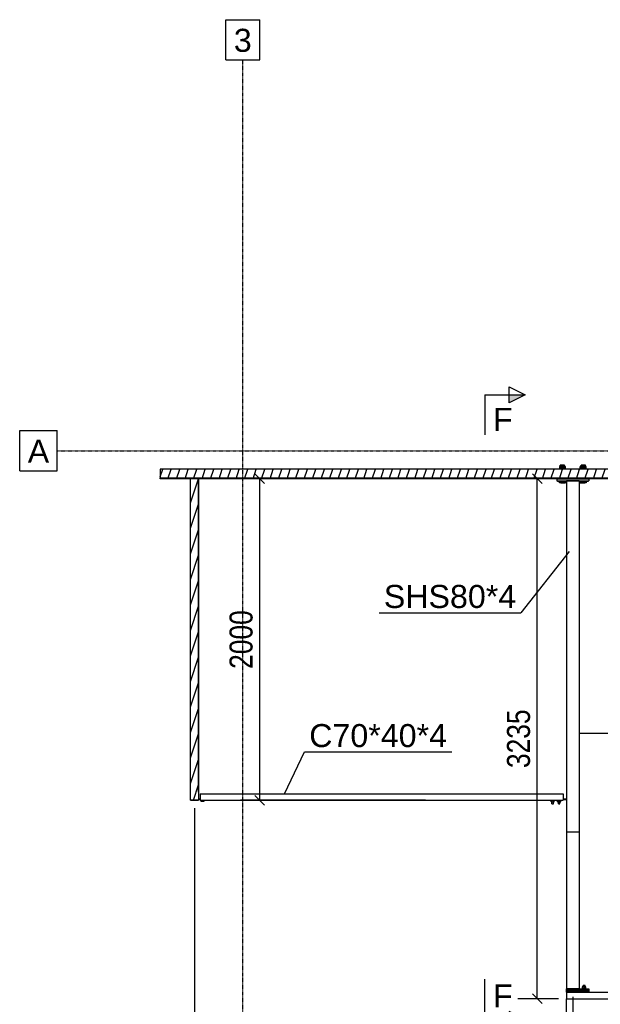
# Model space of a CAD drawing. Header units: millimetres. Extents: x 60 to 119230, y 44 to 9810.
# Tile 7 of 33: x 36564 to 40175, y 3685 to 9810. Entities that reach past the tile are written whole.
import ezdxf

# ---------------------------------------------------------------- set-up
doc = ezdxf.new("R2010")
doc.units = ezdxf.units.MM
doc.linetypes.add('DXK_LINE_DOT3', pattern=[5.9187, 2.979, -0.9799, 0.9799, -0.9799])
doc.styles.add('Arial', font='ARIAL.TTF', dxfattribs={"height": 0.2})
doc.styles.add('Arial Narrow', font='ARIALN.TTF', dxfattribs={"height": 0.2})

# ---------------------------------------------------------------- blocks, each defined once
blk = doc.blocks.new('Part-1512 - 1314')
at = {"color": 7}
for p, q in [((39964.1, 3759.4), (39964.1, 3719.4)), ((39964.1, 3759.4), (41464.1, 3759.4)), ((41464.1, 3759.4), (41464.1, 3719.4)), ((39964.1, 3719.4), (41464.1, 3719.4))]:
    blk.add_line(p, q, dxfattribs=at)
blk = doc.blocks.new('Part-1511 - 1314')
at = {"color": 7}
for p, q in [((40044.1, 5371.7), (41384.1, 5371.7)), ((41464.1, 5371.7), (41614.2, 5371.7)), ((41697.2, 5371.7), (41699.2, 5371.7)), ((43179.2, 5371.7), (43181.2, 5371.7)), ((43264.2, 5371.7), (43414.2, 5371.7)), ((43494.2, 5371.7), (43564.2, 5371.7)), ((43564.2, 3759.4), (43564.2, 5371.7)), ((39964.2, 3769.4), (39964.2, 3770.4)), ((39964.2, 1821.1), (39964.2, 3719.4)), ((43564.2, 3421.7), (43564.2, 3719.4)), ((43264.2, 3277), (43264.2, 3421.7)), ((43264.2, 3421.7), (43564.2, 3421.7)), ((43264.2, 1821.1), (43264.2, 3227))]:
    blk.add_line(p, q, dxfattribs=at)
blk = doc.blocks.new('Part-1325 - 1314')
h = blk.add_hatch()
h.set_pattern_fill('', color=96, scale=50, angle=45, style=0, pattern_type=0)
h.set_pattern_definition([(71.56505, (28786.085, 62.104), (-59.53125, -19.84375), [])])
h.paths.add_polyline_path([(37437.5, 6953.9), (43873.5, 6953.9), (43871.9, 6959.9), (43857.4, 7013.9), (37437.5, 7013.9)])
at = {"color": 96}
for p, q in [((43857.4, 7013.9), (37437.5, 7013.9)), ((37437.5, 7013.9), (37437.5, 6959.9)), ((43857.4, 7013.9), (43871.9, 6959.9)), ((37437.5, 6959.9), (43871.9, 6959.9)), ((37437.5, 6953.9), (37437.5, 6959.9)), ((43873.5, 6953.9), (37437.5, 6953.9)), ((43871.9, 6959.9), (43873.5, 6953.9))]:
    blk.add_line(p, q, dxfattribs=at)
blk = doc.blocks.new('Part-1548 - 1314')
at = {"color": 7}
for p, q in [((39964.1, 3770.4), (39964.1, 3780.4)), ((39964.1, 3780.4), (40104.1, 3780.4)), ((40104.1, 3770.4), (39964.1, 3770.4)), ((40104.1, 3780.4), (40104.1, 3770.4))]:
    blk.add_line(p, q, dxfattribs=at)
blk = doc.blocks.new('Part-1505 - 1314')
at = {"color": 7}
for p, q in [((40044.1, 6940.9), (39964.1, 6940.9)), ((39964.1, 6940.9), (39964.1, 4755.2)), ((40044.1, 6940.9), (40044.1, 4755.2)), ((40044.1, 4755.2), (39964.1, 4755.2))]:
    blk.add_line(p, q, dxfattribs=at)
blk = doc.blocks.new('Bolt-1531 - 1314')
at = {"color": 7}
for p, q in [((39959.2, 7016.9), (39929.2, 7016.9)), ((39929.2, 7013.9), (39929.2, 7016.9)), ((39958.1, 7029.9), (39930.4, 7029.9)), ((39930.4, 7016.9), (39930.4, 7029.9)), ((39952.2, 7037.9), (39936.2, 7037.9)), ((39936.2, 7029.9), (39936.2, 7037.9)), ((39937.3, 7016.9), (39937.3, 7029.9)), ((39951.1, 7016.9), (39951.1, 7029.9)), ((39952.2, 7029.9), (39952.2, 7037.9)), ((39958.1, 7016.9), (39958.1, 7029.9)), ((39959.2, 7013.9), (39959.2, 7016.9)), ((40079.2, 7016.9), (40049.2, 7016.9)), ((40049.2, 7013.9), (40049.2, 7016.9)), ((40078.1, 7029.9), (40050.4, 7029.9)), ((40050.4, 7016.9), (40050.4, 7029.9)), ((40072.2, 7037.9), (40056.2, 7037.9)), ((40056.2, 7029.9), (40056.2, 7037.9)), ((40057.3, 7016.9), (40057.3, 7029.9)), ((40071.1, 7016.9), (40071.1, 7029.9)), ((40072.2, 7029.9), (40072.2, 7037.9)), ((40078.1, 7016.9), (40078.1, 7029.9)), ((40079.2, 7013.9), (40079.2, 7016.9)), ((39919.2, 6937.9), (39919.2, 6940.9)), ((39964.1, 6937.9), (39919.2, 6937.9)), ((39930.4, 6937.9), (39930.4, 6927.9)), ((39930.4, 6927.9), (39958.1, 6927.9)), ((39936.2, 6952.9), (39936.2, 6953.9)), ((39937.3, 6927.9), (39937.3, 6937.9)), ((39951.1, 6927.9), (39951.1, 6937.9)), ((39952.2, 6952.9), (39952.2, 6953.9)), ((39958.1, 6927.9), (39958.1, 6937.9)), ((40089.2, 6937.9), (40044.1, 6937.9)), ((40050.4, 6937.9), (40050.4, 6927.9)), ((40050.4, 6927.9), (40078.1, 6927.9)), ((40056.2, 6952.9), (40056.2, 6953.9)), ((40057.3, 6927.9), (40057.3, 6937.9)), ((40071.1, 6927.9), (40071.1, 6937.9)), ((40072.2, 6952.9), (40072.2, 6953.9)), ((40078.1, 6927.9), (40078.1, 6937.9)), ((40089.2, 6937.9), (40089.2, 6940.9))]:
    blk.add_line(p, q, dxfattribs=at)
blk = doc.blocks.new('Part-1533 - 1314')
at = {"color": 7}
for p, q in [((39904.1, 6952.9), (39904.1, 6940.9)), ((39904.1, 6952.9), (40104.1, 6952.9)), ((39904.1, 6940.9), (40104.1, 6940.9)), ((40104.1, 6952.9), (40104.1, 6940.9))]:
    blk.add_line(p, q, dxfattribs=at)
blk = doc.blocks.new('Bolt-1534 - 1314')
at = {"color": 7}
for p, q in [((39949.1, 7016.9), (39919.1, 7016.9)), ((39919.1, 7013.9), (39919.1, 7016.9)), ((39946.1, 7029.9), (39922.1, 7029.9)), ((39922.1, 7029.9), (39922.1, 7016.9)), ((39942.1, 7037.9), (39926.1, 7037.9)), ((39926.1, 7029.9), (39926.1, 7037.9)), ((39934.1, 7016.9), (39934.1, 7029.9)), ((39942.1, 7029.9), (39942.1, 7037.9)), ((39946.1, 7016.9), (39946.1, 7029.9)), ((39949.1, 7013.9), (39949.1, 7016.9)), ((40089.1, 7016.9), (40059.1, 7016.9)), ((40059.1, 7013.9), (40059.1, 7016.9)), ((40086.1, 7029.9), (40062.1, 7029.9)), ((40062.1, 7029.9), (40062.1, 7016.9)), ((40082.1, 7037.9), (40066.1, 7037.9)), ((40066.1, 7029.9), (40066.1, 7037.9)), ((40074.1, 7016.9), (40074.1, 7029.9)), ((40082.1, 7029.9), (40082.1, 7037.9)), ((40086.1, 7016.9), (40086.1, 7029.9)), ((40089.1, 7013.9), (40089.1, 7016.9)), ((39909.1, 6937.9), (39909.1, 6940.9)), ((39959.1, 6937.9), (39909.1, 6937.9)), ((39922.1, 6927.9), (39922.1, 6937.9)), ((39946.1, 6927.9), (39922.1, 6927.9)), ((39926.1, 6952.9), (39926.1, 6953.9)), ((39934.1, 6927.9), (39934.1, 6937.9)), ((39942.1, 6952.9), (39942.1, 6953.9)), ((39946.1, 6937.9), (39946.1, 6927.9)), ((39959.1, 6937.9), (39959.1, 6940.9)), ((40049.1, 6937.9), (40049.1, 6940.9)), ((40099.1, 6937.9), (40049.1, 6937.9)), ((40062.1, 6927.9), (40062.1, 6937.9)), ((40086.1, 6927.9), (40062.1, 6927.9)), ((40066.1, 6952.9), (40066.1, 6953.9)), ((40074.1, 6927.9), (40074.1, 6937.9)), ((40082.1, 6952.9), (40082.1, 6953.9)), ((40086.1, 6937.9), (40086.1, 6927.9)), ((40099.1, 6937.9), (40099.1, 6940.9))]:
    blk.add_line(p, q, dxfattribs=at)
blk = doc.blocks.new('Part-1540 - 1314')
at = {"color": 7}
for p, q in [((40044.1, 4755.2), (39964.1, 4755.2)), ((39964.1, 4755.2), (39964.1, 3780.4)), ((40044.1, 4755.2), (40044.1, 3780.4)), ((40044.1, 3780.4), (39964.1, 3780.4))]:
    blk.add_line(p, q, dxfattribs=at)
blk = doc.blocks.new('Part-1547 - 1314')
at = {"color": 7}
for p, q in [((39964.1, 3759.4), (39964.1, 3769.4)), ((39964.1, 3769.4), (40104.1, 3769.4)), ((40104.1, 3759.4), (39964.1, 3759.4)), ((40104.1, 3769.4), (40104.1, 3759.4))]:
    blk.add_line(p, q, dxfattribs=at)
blk = doc.blocks.new('Bolt-1549 - 1314')
at = {"color": 7}
for p, q in [((40079.3, 3801.4), (40068.1, 3801.4)), ((40068.1, 3793.4), (40068.1, 3801.4)), ((40080.1, 3801.4), (40079.3, 3801.4)), ((40080.1, 3793.4), (40080.1, 3801.4)), ((40086.1, 3783.4), (40062.1, 3783.4)), ((40062.1, 3780.4), (40062.1, 3783.4)), ((40085.1, 3793.4), (40063.2, 3793.4)), ((40063.2, 3793.4), (40063.2, 3783.4)), ((40068.1, 3769.4), (40068.1, 3770.4)), ((40068.6, 3783.4), (40068.6, 3793.4)), ((40079.6, 3783.4), (40079.6, 3793.4)), ((40080.1, 3769.4), (40080.1, 3770.4)), ((40085.1, 3783.4), (40085.1, 3793.4)), ((40086.1, 3780.4), (40086.1, 3783.4))]:
    blk.add_line(p, q, dxfattribs=at)
blk = doc.blocks.new('Part-1623 - 1314')
at = {"color": 7}
for p, q in [((37686.5, 4993.8), (37686.5, 4953.8)), ((37686.5, 4993.8), (39944.1, 4993.8)), ((39944.1, 4993.8), (39944.1, 4953.8)), ((37686.5, 4953.8), (39944.1, 4953.8))]:
    blk.add_line(p, q, dxfattribs=at)
blk = doc.blocks.new('Part-1626 - 1314')
at = {"color": 7}
for p, q in [((39944.1, 4963.8), (39964.1, 4963.8)), ((39944.1, 4957.8), (39964.1, 4957.8))]:
    blk.add_line(p, q, dxfattribs=at)
blk = doc.blocks.new('Bolt-1627 - 1314')
at = {"color": 7}
for p, q in [((39869.1, 4951.8), (39869.1, 4953.8)), ((39889.1, 4951.8), (39869.1, 4951.8)), ((39869.3, 4943.8), (39869.3, 4951.8)), ((39869.3, 4943.8), (39888.9, 4943.8)), ((39874.1, 4930.8), (39874.1, 4943.8)), ((39874.1, 4930.8), (39874.8, 4930.8)), ((39874.2, 4943.8), (39874.2, 4951.8)), ((39874.8, 4930.8), (39884.1, 4930.8)), ((39884, 4943.8), (39884, 4951.8)), ((39884.1, 4930.8), (39884.1, 4943.8)), ((39888.9, 4943.8), (39888.9, 4951.8)), ((39889.1, 4951.8), (39889.1, 4953.8)), ((39909.1, 4951.8), (39909.1, 4953.8)), ((39929.1, 4951.8), (39909.1, 4951.8)), ((39909.3, 4943.8), (39909.3, 4951.8)), ((39909.3, 4943.8), (39928.9, 4943.8)), ((39914.1, 4930.8), (39914.1, 4943.8)), ((39914.1, 4930.8), (39914.8, 4930.8)), ((39914.2, 4943.8), (39914.2, 4951.8)), ((39914.8, 4930.8), (39924.1, 4930.8)), ((39924, 4943.8), (39924, 4951.8)), ((39924.1, 4930.8), (39924.1, 4943.8)), ((39928.9, 4943.8), (39928.9, 4951.8)), ((39929.1, 4951.8), (39929.1, 4953.8))]:
    blk.add_line(p, q, dxfattribs=at)
blk = doc.blocks.new('Part-26326 - 1314')
at = {"color": 7}
blk.add_line((37626.5, 4953.8), (37676.5, 4953.8), dxfattribs=at)
blk = doc.blocks.new('Part-26333 - 1314')
at = {"color": 7}
for p, q in [((37676.5, 4962.8), (37686.5, 4962.8)), ((37676.5, 4957.8), (37686.5, 4957.8))]:
    blk.add_line(p, q, dxfattribs=at)
blk = doc.blocks.new('GridLine-2030 - 1314')
at = {"color": 6}
for p, q in [((36564.1, 7253.8), (36797.5, 7253.8)), ((36564.1, 7003.8), (36564.1, 7253.8)), ((36797.5, 7003.8), (36797.5, 7253.8)), ((36564.1, 7003.8), (36797.5, 7003.8))]:
    blk.add_line(p, q, dxfattribs=at)
at = {"color": 6, "linetype": 'DXK_LINE_DOT3'}
blk.add_line((36797.5, 7128.8), (49314, 7128.8), dxfattribs=at)
at = {"color": 7, "style": 'Arial'}
blk.add_text('A', height=143.3, dxfattribs=at).set_placement((36614.1, 7053.8))
blk = doc.blocks.new('Part-26325 - 1314')
h = blk.add_hatch()
h.set_pattern_fill('', color=96, scale=50, angle=45, style=0, pattern_type=0)
h.set_pattern_definition([(71.56505, (24404.11, 4444.07), (-59.53125, -19.84375), [])])
h.paths.add_polyline_path([(37676.4, 4953.8), (37676.4, 6953.9), (37626.4, 6953.9), (37626.4, 4953.8)])
at = {"color": 96}
for p, q in [((37626.4, 4953.8), (37626.4, 6953.9)), ((37676.4, 6953.9), (37676.4, 4953.8)), ((37676.4, 4953.8), (37626.4, 4953.8))]:
    blk.add_line(p, q, dxfattribs=at)
blk = doc.blocks.new('Part-26327 - 1314')
blk.add_hatch(color=96).paths.add_polyline_path([(37676.4, 4953.8), (37626.4, 4953.8), (37676.4, 4953.8), (37676.5, 5003.8), (37676.5, 6953.9), (37626.5, 6953.9), (37676.5, 6953.9), (37676.4, 5003.8)])
at = {"color": 96}
blk.add_line((37676.5, 5003.8), (37676.5, 6953.9), dxfattribs=at)
blk = doc.blocks.new('Bolt-26334 - 1314')
at = {"color": 7}
for p, q in [((37691.5, 4951.8), (37691.5, 4953.8)), ((37711.5, 4951.8), (37691.5, 4951.8)), ((37692.8, 4945.4), (37692.8, 4951.8)), ((37710.1, 4945.4), (37692.8, 4945.4)), ((37697.1, 4945.4), (37697.1, 4951.8)), ((37705.8, 4945.4), (37705.8, 4951.8)), ((37710.1, 4951.8), (37710.1, 4945.4)), ((37711.5, 4951.8), (37711.5, 4953.8))]:
    blk.add_line(p, q, dxfattribs=at)
blk = doc.blocks.new('GridLine-26335 - 1314')
at = {"color": 6}
for p, q in [((37845.8, 9810.3), (38057.1, 9810.3)), ((37845.8, 9560.3), (37845.8, 9810.3)), ((38057.1, 9560.3), (38057.1, 9810.3)), ((37845.8, 9560.3), (38057.1, 9560.3))]:
    blk.add_line(p, q, dxfattribs=at)
at = {"color": 6, "linetype": 'DXK_LINE_DOT3'}
blk.add_line((37951.5, 506.8), (37951.5, 9560.3), dxfattribs=at)
at = {"color": 7, "style": 'Arial'}
blk.add_text('3', height=143.3, dxfattribs=at).set_placement((37895.8, 9610.3))
blk = doc.blocks.new('StraightDimension-28147 - 1314')
at = {"color": 174}
for p, q in [((39812.7, 6923.9), (39752.7, 6983.9)), ((39914.1, 6953.9), (39662.7, 6953.9)), ((39782.7, 3719.4), (39782.7, 6953.9)), ((39752.7, 3749.4), (39812.7, 3689.4)), ((39914.1, 3719.4), (39662.7, 3719.4))]:
    blk.add_line(p, q, dxfattribs=at)
at = {"color": 30, "style": 'Arial Narrow'}
blk.add_text('3235', height=143.16, rotation=90.00021, dxfattribs=at).set_placement((39737.7, 5154.3))
blk = doc.blocks.new('StraightDimension-28130 - 1314')
at = {"color": 174}
for p, q in [((38087.3, 6923.9), (38027.3, 6983.9)), ((38943, 6953.9), (37937.3, 6953.9)), ((38057.3, 4953.8), (38057.3, 6953.9)), ((38027.3, 4983.8), (38087.3, 4923.8)), ((39087.2, 4953.8), (37937.3, 4953.8))]:
    blk.add_line(p, q, dxfattribs=at)
at = {"color": 30, "style": 'Arial Narrow'}
blk.add_text('2000', height=143.16, rotation=90.00021, dxfattribs=at).set_placement((38012.3, 5771.5))
blk = doc.blocks.new('StraightDimension-28043 - 1314')
at = {"color": 174}
for p, q in [((40004.1, 3730.4), (40004.1, 1257.9)), ((41424.1, 3730.4), (41424.1, 1257.9)), ((40034.1, 1407.9), (39974.1, 1347.9)), ((40004.1, 1377.9), (41424.1, 1377.9)), ((41394.1, 1347.9), (41454.1, 1407.9))]:
    blk.add_line(p, q, dxfattribs=at)
at = {"color": 30, "style": 'Arial Narrow'}
blk.add_text('1420', height=143.16, dxfattribs=at).set_placement((40531.8, 1422.9))
blk = doc.blocks.new('StraightDimension-28044 - 1314')
at = {"color": 174}
for p, q in [((37651.5, 4903.8), (37651.5, 1257.9)), ((40004.1, 3730.4), (40004.1, 1257.9)), ((37681.5, 1407.9), (37621.5, 1347.9)), ((37651.5, 1377.9), (40004.1, 1377.9)), ((39974.1, 1347.9), (40034.1, 1407.9))]:
    blk.add_line(p, q, dxfattribs=at)
at = {"color": 30, "style": 'Arial Narrow'}
blk.add_text('2353', height=143.16, dxfattribs=at).set_placement((38645.4, 1422.9))
blk = doc.blocks.new('SectionMark-34203 - 1314')
for points in [[(39607.8, 7426.9), (39607.8, 7476.9), (39707.8, 7476.9)], [(39607.8, 3590.5), (39607.8, 3640.5), (39707.8, 3590.5)]]:
    blk.add_hatch(color=5).paths.add_polyline_path(points)
at = {"color": 5}
for p, q in [((39457.8, 7476.9), (39457.8, 7226.9)), ((39457.8, 7476.9), (39707.8, 7476.9)), ((39607.8, 7426.9), (39607.8, 7526.9)), ((39607.8, 7526.9), (39707.8, 7476.9)), ((39707.8, 7476.9), (39607.8, 7426.9)), ((39457.8, 3590.5), (39457.8, 3840.5)), ((39707.8, 3590.5), (39607.8, 3640.5)), ((39607.8, 3640.5), (39607.8, 3540.5)), ((39457.8, 3590.5), (39707.8, 3590.5)), ((39707.8, 3590.5), (39607.8, 3540.5))]:
    blk.add_line(p, q, dxfattribs=at)
at = {"color": 5, "style": 'Arial'}
for p in [(39507.8, 7251.9), (39507.8, 3665.5)]:
    blk.add_text('F', height=143.3, dxfattribs=at).set_placement(p)
blk = doc.blocks.new('Mark-27902 - 1314')
at = {"color": 136}
for p in [(39980.4, 6502.7), (38798.7, 6120.3)]:
    blk.add_line(p, (39681.6, 6120.3), dxfattribs=at)
at = {"color": 30, "style": 'Arial'}
blk.add_text('SHS80*4', height=143.26, dxfattribs=at).set_placement((38828.7, 6150.3))
blk = doc.blocks.new('Mark-27904 - 1314')
at = {"color": 136}
for p, q in [((38211.1, 4993.8), (38334.8, 5254.8)), ((38334.8, 5254.8), (39251.2, 5254.8))]:
    blk.add_line(p, q, dxfattribs=at)
at = {"color": 30, "style": 'Arial'}
blk.add_text('C70*40*4', height=143.26, dxfattribs=at).set_placement((38364.8, 5284.8))

msp = doc.modelspace()

# ---------------------------------------------------------------- block references
for name in ['GridLine-26335 - 1314', 'SectionMark-34203 - 1314', 'GridLine-2030 - 1314', 'Part-1325 - 1314', 'StraightDimension-28130 - 1314', 'StraightDimension-28147 - 1314', 'Bolt-1534 - 1314', 'Bolt-1531 - 1314', 'Part-26325 - 1314', 'Part-26327 - 1314', 'Part-1533 - 1314', 'Part-1505 - 1314', 'Mark-27902 - 1314', 'Mark-27904 - 1314', 'Part-1511 - 1314', 'Part-26333 - 1314', 'Part-1623 - 1314', 'Part-1626 - 1314', 'StraightDimension-28044 - 1314', 'Part-26326 - 1314', 'Bolt-26334 - 1314', 'Bolt-1627 - 1314', 'Part-1540 - 1314', 'Bolt-1549 - 1314', 'Part-1548 - 1314', 'Part-1547 - 1314', 'Part-1512 - 1314', 'StraightDimension-28043 - 1314']:
    msp.add_blockref(name, (0, 0))

doc.saveas('drawing.dxf')
